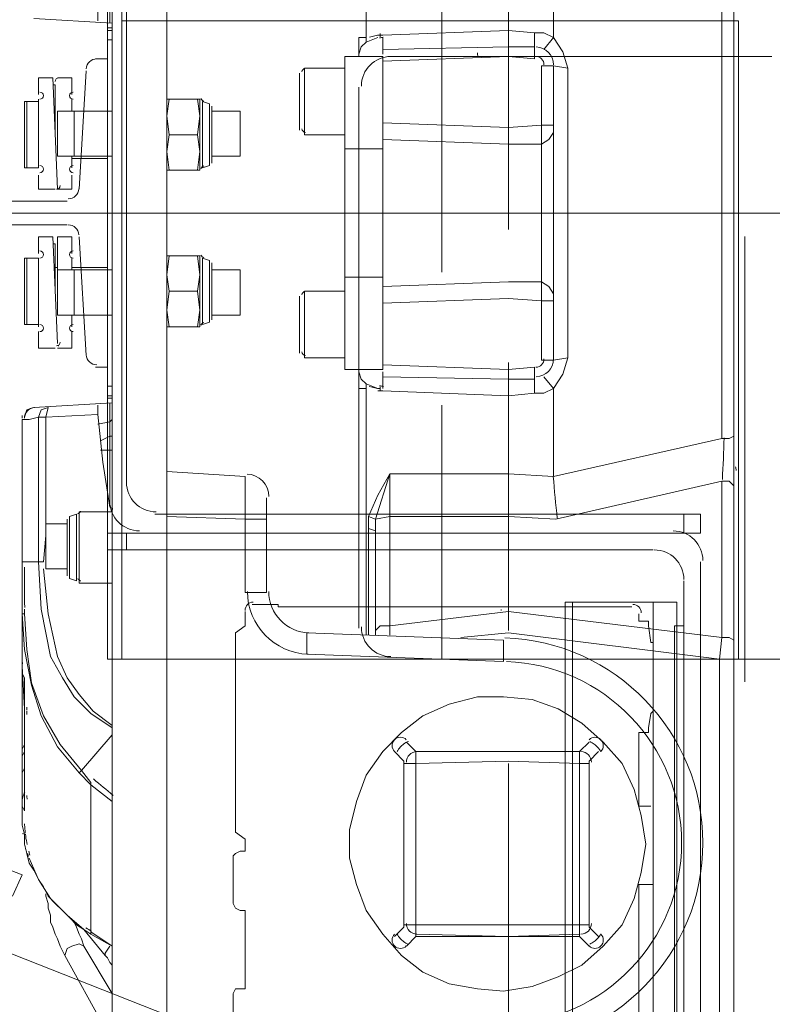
# Model space of a CAD drawing. Header units: millimetres. Extents: x 204754 to 495640, y -178579 to -98814.
# Tile 42 of 179: x 220667 to 220870, y -125566 to -125301. Entities that reach past the tile are written whole.
import ezdxf

# ---------------------------------------------------------------- set-up
doc = ezdxf.new("R2010")
doc.units = ezdxf.units.MM
doc.header["$MEASUREMENT"] = 0
doc.linetypes.add('Przerywana', pattern=[240, 120, -120])
doc.layers.get('0').update_dxf_attribs({"color": 252, "lineweight": 5})
doc.layers.add('Nowe_820-G Rysunki Obrazki_Nr_pióra__161', color=252, linetype='Continuous', lineweight=5)
doc.layers.add('Nowe_Nowe_220(1)-A Ściany zewnętrzne_Nr_pióra__103', color=252, linetype='Continuous', lineweight=5)

# ---------------------------------------------------------------- blocks, each defined once
blk = doc.blocks.new('podkład 20251118')
at = {"layer": 'Nowe_820-G Rysunki Obrazki_Nr_pióra__161', "color": 252, "linetype": 'Continuous', "lineweight": 5}
for p, q in [((220667.6, -125531.58), (219495.33, -125070.48)), ((220859.46, -125078.15), (220859.46, -125662.05)), ((220691.9, -125625.6), (220691.9, -125080.71)), ((220706.61, -125080.71), (220706.61, -125625.6)), ((220856.26, -125163.85), (220856.26, -125413.91)), ((220690.62, -125473.39), (220690.62, -125278.97)), ((220690.62, -125431.18), (220690.62, -125278.97)), ((220694.46, -125473.39), (220694.46, -125278.97)), ((220695.74, -125278.97), (220695.74, -125426.06)), ((220760.33, -125282.8), (220760.33, -125305.83)), ((220810.85, -125305.83), (220810.85, -125282.16)), ((220798.7, -125357.63), (220798.7, -125285.36)), ((220780.8, -125293.04), (220780.8, -125351.23)), ((220691.26, -125301.99), (220691.26, -125296.87)), ((220691.9, -125301.99), (220670.8, -125300.71)), ((220688.06, -125301.35), (220688.06, -125298.79)), ((220694.46, -125301.35), (220860.74, -125301.35)), ((220753.3, -125301.35), (220808.3, -125301.35)), ((220780.8, -125301.35), (220780.8, -125369.14)), ((220860.74, -125473.39), (220860.74, -125301.35)), ((220690.62, -125303.27), (220690.62, -125325.65)), ((220691.9, -125303.27), (220690.62, -125303.27)), ((220690.62, -125303.91), (220691.9, -125303.91)), ((220764.81, -125305.19), (220798.7, -125303.91)), ((220798.7, -125303.91), (220805.74, -125304.55)), ((220690.62, -125306.47), (220691.9, -125306.47)), ((220758.41, -125305.83), (220758.41, -125310.94)), ((220760.33, -125305.83), (220758.41, -125305.83)), ((220760.33, -125305.83), (220760.33, -125307.11)), ((220760.33, -125307.11), (220763.53, -125305.83)), ((220763.53, -125305.19), (220764.81, -125305.19)), ((220764.81, -125305.83), (220764.81, -125310.3)), ((220805.74, -125308.39), (220805.74, -125304.55)), ((220805.74, -125304.55), (220808.3, -125304.55)), ((220808.3, -125304.55), (220810.85, -125305.83)), ((220808.3, -125309.03), (220810.85, -125305.83)), ((220813.41, -125309.66), (220810.85, -125305.83)), ((220758.41, -125310.3), (220759.05, -125308.39)), ((220759.05, -125308.39), (220760.33, -125307.11)), ((220798.7, -125308.39), (220764.81, -125309.03)), ((220798.7, -125308.39), (220805.74, -125308.39)), ((220805.74, -125308.39), (220805.74, -125311.58)), ((220690.62, -125311.58), (220687.42, -125311.58)), ((220690.62, -125394.72), (220690.62, -125311.58)), ((220764.81, -125310.94), (220754.57, -125310.94)), ((220754.57, -125395.36), (220754.57, -125310.94)), ((220798.7, -125310.94), (220764.81, -125312.22)), ((220764.81, -125395.36), (220764.81, -125310.94)), ((220766.73, -125310.94), (220869.69, -125310.94)), ((220798.7, -125310.94), (220805.74, -125311.58)), ((220814.69, -125314.14), (220813.41, -125309.66)), ((220754.57, -125314.14), (220743.7, -125314.14)), ((220743.7, -125332.05), (220743.7, -125314.14)), ((220810.85, -125313.5), (220807.66, -125313.5)), ((220807.66, -125313.5), (220807.66, -125329.49)), ((220810.85, -125313.5), (220810.85, -125392.8)), ((220810.85, -125313.5), (220814.69, -125314.14)), ((220814.69, -125314.14), (220814.69, -125392.16)), ((220672.07, -125316.7), (220672.07, -125321.18)), ((220675.91, -125316.7), (220672.07, -125316.7)), ((220675.91, -125316.7), (220677.19, -125346.76)), ((220681.03, -125316.7), (220677.19, -125316.7)), ((220681.03, -125321.18), (220681.03, -125316.7)), ((220684.87, -125314.78), (220682.95, -125346.76)), ((220742.42, -125330.77), (220742.42, -125315.42)), ((220675.91, -125318.62), (220676.55, -125318.62)), ((220676.55, -125332.05), (220676.55, -125318.62)), ((220758.41, -125319.26), (220758.41, -125465.07)), ((220672.07, -125322.46), (220672.07, -125341)), ((220681.03, -125325.65), (220681.03, -125322.46)), ((220706.61, -125322.46), (220715.56, -125322.46)), ((220707.25, -125322.46), (220706.61, -125326.93)), ((220714.92, -125322.46), (220715.56, -125326.93)), ((220715.56, -125341.64), (220715.56, -125322.46)), ((220668.24, -125341), (220668.24, -125323.1)), ((220668.24, -125323.1), (220668.88, -125323.1)), ((220668.88, -125341), (220668.88, -125323.1)), ((220668.88, -125323.1), (220670.16, -125323.1)), ((220672.07, -125323.1), (220670.16, -125323.1)), ((220716.2, -125323.1), (220716.2, -125341)), ((220718.12, -125323.73), (220716.2, -125323.1)), ((220718.12, -125323.73), (220718.12, -125340.36)), ((220718.76, -125339.72), (220718.76, -125324.37)), ((220677.19, -125325.65), (220677.19, -125337.8)), ((220691.9, -125325.65), (220677.19, -125325.65)), ((220677.19, -125325.65), (220681.67, -125325.65)), ((220681.03, -125325.65), (220690.62, -125325.65)), ((220681.67, -125337.8), (220681.67, -125325.65)), ((220681.67, -125325.65), (220681.67, -125337.8)), ((220706.61, -125326.93), (220707.25, -125332.05)), ((220715.56, -125326.93), (220714.92, -125332.05)), ((220718.76, -125325.65), (220726.43, -125325.65)), ((220726.43, -125337.8), (220726.43, -125325.65)), ((220726.43, -125325.65), (220726.43, -125326.93)), ((220726.43, -125337.16), (220726.43, -125326.93)), ((220726.43, -125326.93), (220726.43, -125337.16)), ((220764.81, -125328.85), (220798.7, -125330.13)), ((220807.66, -125329.49), (220798.7, -125330.13)), ((220810.85, -125329.49), (220807.66, -125329.49)), ((220807.66, -125329.49), (220807.66, -125334.61)), ((220707.25, -125332.05), (220706.61, -125336.53)), ((220707.25, -125332.05), (220714.92, -125332.05)), ((220714.92, -125332.05), (220715.56, -125336.53)), ((220754.57, -125332.05), (220743.7, -125332.05)), ((220810.85, -125331.41), (220809.57, -125333.33)), ((220764.81, -125335.89), (220754.57, -125335.89)), ((220764.81, -125333.33), (220798.7, -125334.61)), ((220807.66, -125334.61), (220798.7, -125334.61)), ((220809.57, -125333.33), (220807.66, -125334.61)), ((220807.66, -125334.61), (220807.66, -125371.7)), ((220691.9, -125337.8), (220677.19, -125337.8)), ((220677.19, -125337.8), (220681.67, -125337.8)), ((220681.03, -125341), (220681.03, -125337.8)), ((220681.03, -125338.44), (220690.62, -125338.44)), ((220690.62, -125337.8), (220690.62, -125368.5)), ((220706.61, -125336.53), (220707.25, -125341.64)), ((220715.56, -125336.53), (220714.92, -125341.64)), ((220718.76, -125337.8), (220726.43, -125337.8)), ((220726.43, -125337.8), (220726.43, -125337.16)), ((220668.88, -125341), (220668.24, -125341)), ((220670.16, -125341), (220668.88, -125341)), ((220672.07, -125341), (220670.16, -125341)), ((220718.12, -125340.36), (220716.2, -125341)), ((220672.07, -125342.92), (220672.07, -125346.76)), ((220681.03, -125346.76), (220681.03, -125342.92)), ((220706.61, -125341.64), (220715.56, -125341.64)), ((220672.07, -125346.76), (220676.55, -125346.76)), ((220677.19, -125346.76), (220681.03, -125346.76)), ((220679.75, -125349.96), (220654.81, -125349.96)), ((220637.54, -125353.15), (220709.81, -125353.15)), ((220649.69, -125353.15), (220697.66, -125353.15)), ((220690.62, -125353.15), (220694.46, -125353.15)), ((220690.62, -125353.15), (220757.77, -125353.15)), ((220733.47, -125353.15), (220805.1, -125353.15)), ((220745.62, -125353.15), (220817.89, -125353.15)), ((220789.75, -125353.15), (220846.67, -125353.15)), ((220793.59, -125353.15), (220860.74, -125353.15)), ((220841.55, -125353.15), (220889.52, -125353.15)), ((220853.7, -125353.15), (220925.97, -125353.15)), ((220654.81, -125356.35), (220679.75, -125356.35)), ((220672.07, -125359.55), (220672.07, -125364.03)), ((220675.91, -125359.55), (220672.07, -125359.55)), ((220677.19, -125388.33), (220675.91, -125359.55)), ((220677.19, -125368.5), (220677.19, -125359.55)), ((220677.19, -125359.55), (220681.03, -125359.55)), ((220681.03, -125359.55), (220681.03, -125364.03)), ((220682.95, -125359.55), (220684.87, -125391.53)), ((220676.55, -125361.47), (220675.91, -125361.47)), ((220676.55, -125361.47), (220676.55, -125365.3)), ((220706.61, -125364.66), (220715.56, -125364.66)), ((220707.25, -125364.66), (220706.61, -125369.78)), ((220714.92, -125364.66), (220715.56, -125369.78)), ((220715.56, -125383.85), (220715.56, -125364.66)), ((220668.24, -125383.21), (220668.24, -125365.3)), ((220668.24, -125365.3), (220668.88, -125365.3)), ((220668.88, -125383.21), (220668.88, -125365.3)), ((220668.88, -125365.3), (220670.16, -125365.3)), ((220672.07, -125365.3), (220670.16, -125365.3)), ((220672.07, -125365.3), (220672.07, -125383.85)), ((220676.55, -125374.26), (220676.55, -125365.3)), ((220681.03, -125365.3), (220681.03, -125368.5)), ((220716.2, -125365.3), (220716.2, -125383.21)), ((220718.12, -125365.94), (220716.2, -125365.3)), ((220718.12, -125365.94), (220718.12, -125382.57)), ((220718.76, -125381.93), (220718.76, -125366.58)), ((220676.55, -125367.86), (220677.19, -125367.86)), ((220677.19, -125368.5), (220677.19, -125380.65)), ((220691.9, -125368.5), (220677.19, -125368.5)), ((220677.19, -125368.5), (220681.67, -125368.5)), ((220681.03, -125367.86), (220690.62, -125367.86)), ((220681.67, -125380.65), (220681.67, -125368.5)), ((220681.67, -125368.5), (220681.67, -125380.65)), ((220706.61, -125369.78), (220707.25, -125374.26)), ((220715.56, -125369.78), (220714.92, -125374.26)), ((220718.76, -125368.5), (220726.43, -125368.5)), ((220726.43, -125380.65), (220726.43, -125368.5)), ((220726.43, -125368.5), (220726.43, -125369.14)), ((220726.43, -125379.37), (220726.43, -125369.14)), ((220726.43, -125369.14), (220726.43, -125379.37)), ((220764.81, -125370.42), (220754.57, -125370.42)), ((220798.7, -125371.7), (220764.81, -125372.98)), ((220798.7, -125371.7), (220807.66, -125371.7)), ((220807.66, -125371.7), (220807.66, -125376.82)), ((220809.57, -125372.98), (220807.66, -125371.7)), ((220810.85, -125374.9), (220809.57, -125372.98)), ((220707.25, -125374.26), (220706.61, -125379.37)), ((220707.25, -125374.26), (220714.92, -125374.26)), ((220714.92, -125374.26), (220715.56, -125379.37)), ((220742.42, -125390.89), (220742.42, -125375.54)), ((220743.7, -125392.16), (220743.7, -125374.26)), ((220754.57, -125374.26), (220743.7, -125374.26)), ((220798.7, -125376.18), (220764.81, -125377.46)), ((220798.7, -125376.18), (220807.66, -125376.82)), ((220810.85, -125376.82), (220807.66, -125376.82)), ((220807.66, -125376.82), (220807.66, -125392.8)), ((220691.9, -125380.65), (220677.19, -125380.65)), ((220677.19, -125380.65), (220681.67, -125380.65)), ((220681.03, -125380.65), (220681.03, -125383.85)), ((220681.03, -125380.65), (220690.62, -125380.65)), ((220690.62, -125380.65), (220690.62, -125403.04)), ((220706.61, -125379.37), (220707.25, -125383.85)), ((220715.56, -125379.37), (220714.92, -125383.85)), ((220718.76, -125380.65), (220726.43, -125380.65)), ((220726.43, -125380.65), (220726.43, -125379.37)), ((220668.88, -125383.21), (220668.24, -125383.21)), ((220670.16, -125383.21), (220668.88, -125383.21)), ((220672.07, -125383.21), (220670.16, -125383.21)), ((220718.12, -125382.57), (220716.2, -125383.21)), ((220672.07, -125385.13), (220672.07, -125389.61)), ((220681.03, -125385.13), (220681.03, -125389.61)), ((220706.61, -125383.85), (220715.56, -125383.85)), ((220672.07, -125389.61), (220676.55, -125389.61)), ((220681.03, -125389.61), (220677.19, -125389.61)), ((220754.57, -125392.16), (220743.7, -125392.16)), ((220764.81, -125394.08), (220798.7, -125395.36)), ((220798.7, -125465.71), (220798.7, -125393.44)), ((220810.85, -125392.8), (220807.66, -125392.8)), ((220810.85, -125392.8), (220814.69, -125392.16)), ((220813.41, -125396.64), (220814.69, -125392.16)), ((220687.42, -125394.72), (220690.62, -125394.72)), ((220764.81, -125395.36), (220754.57, -125395.36)), ((220759.05, -125397.92), (220758.41, -125396)), ((220764.81, -125396), (220764.81, -125400.48)), ((220805.74, -125394.72), (220798.7, -125395.36)), ((220798.7, -125395.36), (220798.7, -125397.92)), ((220805.74, -125397.92), (220805.74, -125394.72)), ((220810.85, -125400.48), (220813.41, -125396.64)), ((220760.33, -125399.2), (220759.05, -125397.92)), ((220763.53, -125400.48), (220760.33, -125399.2)), ((220760.33, -125399.2), (220760.33, -125400.48)), ((220798.7, -125397.92), (220764.81, -125397.28)), ((220764.81, -125397.28), (220798.7, -125397.92)), ((220805.74, -125397.92), (220798.7, -125397.92)), ((220798.7, -125397.92), (220798.7, -125402.4)), ((220805.74, -125397.92), (220805.74, -125401.76)), ((220808.3, -125397.28), (220810.85, -125400.48)), ((220691.9, -125399.84), (220690.62, -125399.84)), ((220760.33, -125400.48), (220758.41, -125400.48)), ((220760.33, -125400.48), (220760.33, -125466.99)), ((220764.81, -125401.12), (220763.53, -125401.12)), ((220798.7, -125402.4), (220764.81, -125401.12)), ((220805.74, -125401.76), (220798.7, -125402.4)), ((220808.3, -125401.76), (220805.74, -125401.76)), ((220810.85, -125400.48), (220808.3, -125401.76)), ((220810.85, -125400.48), (220810.85, -125424.14)), ((220670.8, -125405.6), (220691.9, -125404.32)), ((220691.9, -125402.4), (220690.62, -125402.4)), ((220691.9, -125403.04), (220690.62, -125403.04)), ((220691.26, -125409.43), (220691.26, -125404.32)), ((220668.24, -125408.15), (220668.88, -125406.23)), ((220668.88, -125406.23), (220670.8, -125405.6)), ((220672.07, -125408.15), (220672.71, -125406.23)), ((220672.71, -125406.23), (220674.63, -125405.6)), ((220674.63, -125405.6), (220673.99, -125408.15)), ((220673.99, -125408.15), (220688.06, -125407.51)), ((220688.06, -125404.96), (220688.06, -125407.51)), ((220688.06, -125407.51), (220689.34, -125420.3)), ((220780.8, -125404.96), (220780.8, -125473.39)), ((220667.6, -125408.79), (220667.6, -125516.87)), ((220667.6, -125447.16), (220667.6, -125408.79)), ((220667.6, -125408.79), (220669.52, -125408.79)), ((220669.52, -125408.79), (220672.07, -125408.15)), ((220672.07, -125408.15), (220672.07, -125447.16)), ((220672.07, -125408.15), (220673.99, -125408.15)), ((220673.99, -125408.15), (220672.07, -125408.15)), ((220673.99, -125408.15), (220673.99, -125438.21)), ((220691.26, -125409.43), (220688.06, -125410.07)), ((220691.26, -125409.43), (220691.9, -125408.79)), ((220691.26, -125413.27), (220691.26, -125409.43)), ((220691.26, -125413.27), (220688.7, -125414.55)), ((220691.26, -125417.11), (220691.26, -125413.27)), ((220691.26, -125413.27), (220691.9, -125413.27)), ((220810.85, -125424.14), (220856.26, -125413.91)), ((220858.18, -125413.91), (220856.26, -125413.91)), ((220859.46, -125413.27), (220858.18, -125413.91)), ((220691.26, -125417.11), (220688.7, -125417.11)), ((220691.26, -125417.11), (220691.26, -125431.82)), ((220691.26, -125417.11), (220691.9, -125417.11)), ((220689.34, -125420.3), (220691.26, -125432.46)), ((220727.71, -125424.14), (220706.61, -125422.86)), ((220762.89, -125435.65), (220766.73, -125423.5)), ((220763.53, -125429.26), (220766.73, -125423.5)), ((220766.73, -125423.5), (220766.73, -125435.01)), ((220766.73, -125423.5), (220798.7, -125423.5)), ((220798.7, -125435.01), (220798.7, -125423.5)), ((220810.85, -125424.14), (220798.7, -125423.5)), ((220727.71, -125424.14), (220727.71, -125435.65)), ((220811.49, -125435.65), (220856.26, -125425.42)), ((220856.26, -125425.42), (220856.26, -125467.63)), ((220858.18, -125425.42), (220856.26, -125425.42)), ((220859.46, -125426.7), (220858.18, -125425.42)), ((220733.47, -125455.48), (220733.47, -125429.9)), ((220760.97, -125435.01), (220763.53, -125429.26)), ((220682.95, -125433.73), (220682.95, -125452.92)), ((220682.95, -125433.73), (220691.9, -125433.73)), ((220691.26, -125433.73), (220691.9, -125433.73)), ((220679.75, -125451), (220679.75, -125435.65)), ((220680.39, -125435.01), (220682.31, -125434.37)), ((220680.39, -125451.64), (220680.39, -125435.01)), ((220682.31, -125434.37), (220682.31, -125452.28)), ((220850.5, -125434.37), (220703.41, -125434.37)), ((220727.71, -125435.65), (220706.61, -125435.01)), ((220727.71, -125455.48), (220727.71, -125435.65)), ((220727.71, -125435.65), (220733.47, -125435.65)), ((220760.97, -125438.21), (220760.97, -125435.01)), ((220762.89, -125435.65), (220760.97, -125435.01)), ((220766.73, -125435.01), (220762.89, -125435.65)), ((220762.89, -125438.85), (220762.89, -125435.65)), ((220766.73, -125464.43), (220766.73, -125435.01)), ((220798.7, -125435.01), (220766.73, -125435.01)), ((220811.49, -125435.65), (220798.7, -125435.01)), ((220846.03, -125439.49), (220846.03, -125434.37)), ((220850.5, -125439.49), (220850.5, -125434.37)), ((220673.99, -125436.93), (220673.99, -125449.08)), ((220673.99, -125436.93), (220673.99, -125438.21)), ((220679.75, -125436.93), (220673.99, -125436.93)), ((220673.99, -125448.44), (220673.99, -125438.21)), ((220673.99, -125438.21), (220673.99, -125448.44)), ((220760.97, -125466.99), (220760.97, -125438.21)), ((220762.89, -125438.85), (220760.97, -125438.21)), ((220762.89, -125438.85), (220762.89, -125466.99)), ((220673.99, -125440.13), (220673.35, -125447.16)), ((220842.83, -125439.49), (220690.62, -125439.49)), ((220690.62, -125439.49), (220690.62, -125443.97)), ((220695.74, -125439.49), (220695.74, -125443.97)), ((220698.93, -125439.49), (220850.5, -125439.49)), ((220690.62, -125443.97), (220837.71, -125443.97)), ((220673.35, -125447.16), (220667.6, -125447.16)), ((220667.6, -125449.08), (220667.6, -125447.16)), ((220672.07, -125447.16), (220672.71, -125459.96)), ((220850.5, -125447.16), (220850.5, -125893.56)), ((220673.35, -125449.08), (220674.63, -125461.23)), ((220673.99, -125447.62), (220673.99, -125448.38)), ((220673.99, -125449.08), (220673.99, -125448.44)), ((220679.75, -125449.08), (220673.99, -125449.08)), ((220680.39, -125451.64), (220682.31, -125452.28)), ((220846.03, -125893.56), (220846.03, -125452.28)), ((220682.95, -125452.92), (220691.9, -125452.92)), ((220727.71, -125455.48), (220733.47, -125455.48)), ((220668.24, -125461.23), (220668.24, -125459.96)), ((220672.71, -125459.96), (220673.99, -125466.35)), ((220727.71, -125464.43), (220727.71, -125460.6)), ((220729.63, -125458.68), (220736.67, -125458.68)), ((220736.67, -125459.32), (220736.67, -125458.68)), ((220736.67, -125459.32), (220831.96, -125459.32)), ((220766.73, -125464.43), (220798.7, -125460.6)), ((220798.7, -125460.6), (220856.26, -125467.63)), ((220814.05, -125458.04), (220814.05, -125858.39)), ((220844.11, -125458.04), (220814.05, -125458.04)), ((220815.97, -125858.39), (220815.97, -125458.04)), ((220837.71, -125858.39), (220837.71, -125458.04)), ((220844.11, -125858.39), (220844.11, -125458.04)), ((220667.6, -125461.23), (220668.24, -125461.23)), ((220668.24, -125470.83), (220667.6, -125461.23)), ((220668.88, -125470.83), (220668.24, -125461.23)), ((220674.63, -125461.23), (220677.19, -125472.75)), ((220833.88, -125461.23), (220833.88, -125463.15)), ((220835.8, -125463.15), (220833.88, -125463.15)), ((220836.43, -125463.15), (220835.8, -125463.15)), ((220836.43, -125464.43), (220836.43, -125463.15)), ((220727.71, -125464.43), (220725.16, -125466.35)), ((220762.89, -125465.71), (220764.17, -125464.43)), ((220762.89, -125466.99), (220762.89, -125465.71)), ((220764.17, -125464.43), (220766.73, -125464.43)), ((220766.73, -125466.99), (220766.73, -125464.43)), ((220837.07, -125468.91), (220836.43, -125464.43)), ((220846.03, -125464.43), (220843.47, -125464.43)), ((220843.47, -125464.43), (220843.47, -125764.37)), ((220673.99, -125466.35), (220675.27, -125472.75)), ((220725.16, -125520.07), (220725.16, -125466.35)), ((220797.42, -125468.27), (220744.34, -125466.35)), ((220744.34, -125472.11), (220744.34, -125466.35)), ((220785.91, -125467.63), (220798.7, -125466.35)), ((220797.42, -125474.03), (220797.42, -125468.27)), ((220798.7, -125466.35), (220855.62, -125473.39)), ((220856.26, -125467.63), (220855.62, -125473.39)), ((220858.18, -125467.63), (220856.26, -125467.63)), ((220859.46, -125468.27), (220858.18, -125467.63)), ((220670.16, -125480.42), (220668.24, -125470.83)), ((220670.16, -125479.78), (220668.88, -125470.83)), ((220837.07, -125468.91), (220837.71, -125468.91)), ((220837.71, -125468.91), (220837.71, -125487.46)), ((220667.6, -125471.47), (220667.6, -125474.03)), ((220667.6, -125472.11), (220667.6, -125475.3)), ((220675.27, -125472.75), (220678.47, -125478.5)), ((220677.19, -125472.75), (220679.75, -125478.5)), ((220860.74, -125473.39), (220690.62, -125473.39)), ((220797.42, -125474.03), (220744.34, -125472.11)), ((220933.64, -125473.39), (220766.73, -125473.39)), ((220855.62, -125473.39), (220855.62, -125638.39)), ((220859.46, -125473.39), (220855.62, -125473.39)), ((220667.6, -125475.3), (220667.6, -125477.22)), ((220668.24, -125486.82), (220667.6, -125475.3)), ((220667.6, -125477.22), (220668.24, -125478.5)), ((220667.6, -125477.86), (220667.6, -125478.5)), ((220668.24, -125478.5), (220668.24, -125487.46)), ((220678.47, -125478.5), (220681.67, -125483.62)), ((220679.75, -125478.5), (220682.95, -125482.98)), ((220673.35, -125488.73), (220670.16, -125479.78)), ((220672.71, -125488.73), (220670.16, -125480.42)), ((220681.67, -125483.62), (220686.14, -125488.1)), ((220682.95, -125482.98), (220686.78, -125487.46)), ((220790.39, -125483.62), (220782.71, -125485.54)), ((220797.42, -125483.62), (220790.39, -125483.62)), ((220805.1, -125484.26), (220797.42, -125483.62)), ((220812.13, -125486.82), (220805.1, -125484.26)), ((220782.71, -125485.54), (220775.68, -125488.73)), ((220818.53, -125490.65), (220812.13, -125486.82)), ((220668.24, -125487.46), (220668.24, -125511.76)), ((220668.24, -125487.46), (220668.24, -125488.73)), ((220668.24, -125511.76), (220668.24, -125488.73)), ((220677.19, -125497.05), (220672.71, -125488.73)), ((220677.83, -125496.41), (220673.35, -125488.73)), ((220686.14, -125488.1), (220691.9, -125491.93)), ((220686.78, -125487.46), (220691.9, -125491.29)), ((220775.68, -125488.73), (220769.92, -125493.21)), ((220836.43, -125491.93), (220837.07, -125488.1)), ((220837.71, -125487.46), (220837.07, -125488.1)), ((220730.91, -125578.91), (220505.16, -125490.01)), ((220824.28, -125495.77), (220818.53, -125490.65)), ((220836.43, -125493.21), (220836.43, -125491.93)), ((220691.9, -125493.85), (220683.59, -125503.44)), ((220769.92, -125493.21), (220764.81, -125498.33)), ((220833.88, -125493.21), (220833.88, -125513.04)), ((220835.8, -125493.21), (220833.88, -125493.21)), ((220835.8, -125493.21), (220836.43, -125493.21)), ((220668.24, -125496.41), (220667.6, -125497.69)), ((220668.24, -125496.41), (220667.6, -125497.69)), ((220682.95, -125504.08), (220677.19, -125497.05)), ((220683.59, -125503.44), (220677.83, -125496.41)), ((220771.2, -125495.77), (220773.76, -125498.33)), ((220817.89, -125498.33), (220820.45, -125495.77)), ((220829.4, -125501.53), (220824.28, -125495.77)), ((220667.6, -125499.61), (220668.24, -125498.33)), ((220764.81, -125498.33), (220760.33, -125504.72)), ((220770.56, -125500.89), (220768, -125498.33)), ((220773.76, -125498.33), (220798.7, -125498.33)), ((220773.76, -125498.33), (220817.89, -125498.33)), ((220773.76, -125498.33), (220773.76, -125501.53)), ((220798.7, -125498.33), (220817.89, -125498.33)), ((220817.89, -125498.33), (220817.89, -125501.53)), ((220823, -125498.33), (220820.45, -125500.89)), ((220668.24, -125502.8), (220667.6, -125504.08)), ((220770.56, -125501.53), (220770.56, -125500.89)), ((220770.56, -125545.01), (220770.56, -125501.53)), ((220770.56, -125501.53), (220773.76, -125501.53)), ((220773.76, -125501.53), (220798.7, -125500.89)), ((220773.76, -125545.01), (220773.76, -125501.53)), ((220798.7, -125500.89), (220817.89, -125501.53)), ((220798.7, -125573.79), (220798.7, -125501.53)), ((220817.89, -125501.53), (220817.89, -125545.01)), ((220820.45, -125501.53), (220817.89, -125501.53)), ((220820.45, -125500.89), (220820.45, -125545.65)), ((220832.6, -125508.56), (220829.4, -125501.53)), ((220682.95, -125504.08), (220683.59, -125503.44)), ((220686.14, -125507.28), (220682.95, -125504.08)), ((220686.14, -125506.64), (220683.59, -125503.44)), ((220760.33, -125504.72), (220757.77, -125511.76)), ((220686.14, -125507.28), (220686.14, -125506.64)), ((220686.14, -125546.93), (220686.14, -125507.28)), ((220691.9, -125511.76), (220686.14, -125507.28)), ((220834.52, -125515.6), (220832.6, -125508.56)), ((220667.6, -125512.4), (220667.6, -125513.04)), ((220667.6, -125513.04), (220668.24, -125514.32)), ((220668.24, -125514.32), (220668.24, -125511.76)), ((220757.77, -125511.76), (220755.85, -125519.43)), ((220833.88, -125513.04), (220837.07, -125513.04)), ((220837.71, -125513.68), (220837.71, -125534.14)), ((220835.8, -125523.27), (220834.52, -125515.6)), ((220667.6, -125516.87), (220667.6, -125518.15)), ((220667.6, -125518.15), (220668.24, -125520.71)), ((220667.62, -125517.78), (220667.62, -125517.8)), ((220667.83, -125520.38), (220667.86, -125520.63)), ((220668.24, -125520.71), (220668.24, -125523.27)), ((220725.16, -125520.07), (220727.71, -125521.99)), ((220755.85, -125519.43), (220755.85, -125527.11)), ((220668.24, -125523.27), (220668.88, -125525.83)), ((220727.71, -125525.19), (220727.71, -125521.99)), ((220834.52, -125530.94), (220835.8, -125523.27)), ((220668.88, -125525.83), (220669.52, -125528.39)), ((220724.52, -125526.47), (220725.16, -125525.83)), ((220724.52, -125529.03), (220724.52, -125526.47)), ((220725.16, -125525.83), (220726.43, -125525.19)), ((220726.43, -125525.19), (220727.71, -125525.19)), ((220669.52, -125527.11), (220672.07, -125532.86)), ((220669.52, -125528.39), (220670.8, -125530.3)), ((220724.52, -125529.03), (220724.52, -125537.34)), ((220755.85, -125527.11), (220757.77, -125534.14)), ((220665.04, -125537.34), (220667.6, -125531.58)), ((220670.8, -125530.3), (220672.07, -125532.86)), ((220832.6, -125537.98), (220834.52, -125530.94)), ((220672.07, -125532.86), (220673.35, -125534.78)), ((220672.07, -125532.86), (220675.27, -125537.98)), ((220673.35, -125534.78), (220674.63, -125537.34)), ((220757.77, -125534.14), (220760.33, -125541.18)), ((220833.88, -125608.33), (220833.88, -125534.14)), ((220833.88, -125534.14), (220837.71, -125534.14)), ((220673.99, -125536.7), (220673.99, -125537.34)), ((220673.99, -125537.34), (220674.63, -125539.26)), ((220674.63, -125537.34), (220676.55, -125539.26)), ((220724.52, -125539.26), (220724.52, -125537.34)), ((220674.63, -125539.26), (220674.63, -125540.54)), ((220675.27, -125537.98), (220679.75, -125542.46)), ((220676.55, -125539.26), (220678.47, -125541.18)), ((220725.16, -125540.54), (220724.52, -125539.26)), ((220829.4, -125545.01), (220832.6, -125537.98)), ((220674.63, -125540.54), (220675.27, -125542.46)), ((220675.27, -125542.46), (220675.27, -125544.37)), ((220678.47, -125541.18), (220680.39, -125543.1)), ((220679.75, -125542.46), (220684.23, -125546.29)), ((220726.43, -125541.18), (220725.16, -125540.54)), ((220727.71, -125541.18), (220726.43, -125541.18)), ((220727.71, -125562.28), (220727.71, -125541.18)), ((220760.33, -125541.18), (220764.81, -125547.57)), ((220675.27, -125544.37), (220675.91, -125545.65)), ((220680.39, -125543.1), (220682.31, -125545.01)), ((220682.31, -125545.65), (220681.67, -125544.37)), ((220682.31, -125545.01), (220684.23, -125546.29)), ((220770.56, -125545.65), (220770.56, -125545.01)), ((220770.56, -125545.01), (220773.76, -125545.01)), ((220798.7, -125545.01), (220773.76, -125545.01)), ((220773.76, -125547.57), (220773.76, -125545.01)), ((220817.89, -125545.01), (220798.7, -125545.01)), ((220820.45, -125545.01), (220817.89, -125545.01)), ((220817.89, -125547.57), (220817.89, -125545.01)), ((220824.28, -125550.77), (220829.4, -125545.01)), ((220675.91, -125545.65), (220676.55, -125547.57)), ((220676.55, -125547.57), (220677.19, -125548.85)), ((220682.95, -125547.57), (220682.31, -125545.65)), ((220683.59, -125548.85), (220682.95, -125547.57)), ((220684.23, -125546.29), (220689.98, -125553.33)), ((220684.23, -125546.29), (220686.14, -125547.57)), ((220691.9, -125550.77), (220686.14, -125546.93)), ((220686.14, -125547.57), (220686.14, -125546.93)), ((220686.14, -125546.93), (220686.14, -125547.57)), ((220686.14, -125547.57), (220691.9, -125550.77)), ((220764.81, -125547.57), (220769.92, -125553.33)), ((220768, -125548.21), (220770.56, -125545.65)), ((220773.76, -125548.21), (220771.2, -125550.77)), ((220798.7, -125548.21), (220773.76, -125547.57)), ((220773.76, -125548.21), (220773.76, -125547.57)), ((220817.89, -125548.21), (220773.76, -125548.21)), ((220817.89, -125547.57), (220798.7, -125548.21)), ((220817.89, -125548.21), (220817.89, -125547.57)), ((220820.45, -125550.77), (220817.89, -125548.21)), ((220820.45, -125545.65), (220823, -125548.21)), ((220677.19, -125548.85), (220677.83, -125550.77)), ((220677.83, -125550.77), (220678.47, -125552.05)), ((220679.75, -125551.41), (220681.03, -125550.77)), ((220681.03, -125550.77), (220682.95, -125550.13)), ((220682.95, -125550.13), (220684.23, -125550.77)), ((220684.23, -125550.77), (220683.59, -125548.85)), ((220691.9, -125563.56), (220684.23, -125550.77)), ((220691.26, -125550.77), (220689.98, -125552.69)), ((220818.53, -125555.89), (220824.28, -125550.77)), ((220678.47, -125552.05), (220679.11, -125553.33)), ((220679.11, -125553.33), (220679.75, -125551.41)), ((220679.11, -125553.33), (220691.9, -125576.35)), ((220689.98, -125552.69), (220689.98, -125553.33)), ((220689.98, -125553.33), (220690.62, -125553.97)), ((220769.92, -125553.33), (220775.68, -125557.8)), ((220690.62, -125553.97), (220691.26, -125555.25)), ((220691.26, -125555.25), (220691.9, -125555.89)), ((220812.13, -125559.08), (220818.53, -125555.89)), ((220775.68, -125557.8), (220782.71, -125561)), ((220782.71, -125561), (220790.39, -125562.28)), ((220805.1, -125561.64), (220812.13, -125559.08)), ((220724.52, -125563.56), (220725.16, -125562.28)), ((220724.52, -125566.12), (220724.52, -125563.56)), ((220725.16, -125562.28), (220726.43, -125562.28)), ((220726.43, -125562.28), (220727.71, -125562.28)), ((220790.39, -125562.28), (220797.42, -125562.92)), ((220797.42, -125562.92), (220805.1, -125561.64)), ((220724.52, -125566.12), (220724.52, -125573.79))]:
    blk.add_line(p, q, dxfattribs=at)
for centre, radius, start, end in [((220764.53, -125315.3), 10.11, 91.7244, 109.1351), ((220754.4, -125234.08), 72.48, 277.6064, 278.3935), ((220714.27, -125305.83), 49.9, 0.1751, 1.1971), ((220806.06, -125313.18), 4.8, 359.9903, 88.4612), ((220687.74, -125314.46), 2.88, 90.0045, 176.378), ((220767.05, -125318.94), 7.99, 90, 180), ((220795.23, -125309.99), 4.84, 179.9368, 191.4217), ((220806.06, -125313.18), 2.24, 359.9935, 88.4861), ((220744.02, -125315.1), 0.96, 90.0469, 179.9531), ((220677.5, -125317.66), 0.954, 136.0241, 182.4837), ((220677.51, -125317.67), 0.967, 90.0402, 135.824), ((220672.39, -125321.5), 0.96, 0.0469, 89.9531), ((220672.39, -125321.5), 0.96, 270.0469, 359.9531), ((220681.35, -125321.5), 0.96, 90.0469, 179.9531), ((220681.35, -125321.5), 0.96, 180.0469, 269.9531), ((220717.16, -125321.5), 1.59, 209.8791, 250.0091), ((220744.02, -125330.45), 0.96, 180.0464, 269.9536), ((220672.39, -125341.32), 0.96, 0.0469, 89.9531), ((220681.35, -125341.32), 0.96, 90.0469, 179.9531), ((220717.16, -125341.96), 1.59, 109.9909, 150.1209), ((220672.39, -125341.32), 0.96, 270.0469, 359.9531), ((220681.35, -125341.32), 0.96, 180.0469, 269.9531), ((220676.87, -125345.79), 0.967, 270.0402, 315.824), ((220676.86, -125345.8), 0.97, 316.4263, 2.0816), ((220680.07, -125346.44), 2.88, 270.0045, 356.378), ((220680.07, -125359.23), 2.88, 3.622, 89.9955), ((220672.39, -125364.35), 0.96, 0.0464, 89.9536), ((220672.39, -125364.34), 0.96, 270.0469, 359.9531), ((220681.35, -125364.35), 0.96, 90.0464, 179.9536), ((220681.35, -125364.34), 0.96, 180.0469, 269.9531), ((220717.16, -125363.71), 1.59, 209.8791, 250.0091), ((220744.02, -125375.22), 0.96, 90.0469, 179.9531), ((220672.39, -125384.17), 0.96, 0.0469, 89.9531), ((220681.35, -125384.17), 0.96, 90.0469, 179.9531), ((220717.16, -125384.16), 1.59, 109.9909, 150.1209), ((220672.39, -125384.17), 0.96, 270.0464, 359.9536), ((220681.35, -125384.17), 0.96, 180.0464, 269.9536), ((220676.87, -125388), 0.967, 270.0402, 315.824), ((220677.5, -125388.03), 0.941, 243.8959, 270.4329), ((220676.86, -125388.01), 0.97, 316.4263, 2.0816), ((220687.74, -125391.2), 2.88, 183.622, 269.9955), ((220744.02, -125390.57), 0.96, 180.0464, 269.9536), ((220806.06, -125392.48), 2.24, 271.5139, 0.0065), ((220806.06, -125392.49), 4.8, 271.5388, 0.0097), ((220764.47, -125390.68), 9.79, 250.5757, 268.5648), ((220771.97, -125344.2), 56.11, 261.8276, 262.3413), ((220714.27, -125399.84), 49.9, 358.8029, 359.8249), ((220757.02, -125455.43), 56.11, 81.8276, 82.3413), ((220671.11, -125408.47), 2.88, 92.9675, 179.9757), ((220671.11, -125408.46), 3.51, 168.601, 180.1497), ((219977.03, -125381.01), 880.46, 357.13613, 357.86826), ((220728.04, -125429.58), 6.07, 359.9831, 88.0211), ((220857.14, -125422.55), 2.95, 0.201, 18.6175), ((220703.73, -125425.74), 7.99, 180, 270), ((221053.31, -125406.86), 243.11, 184.0786, 186.7536), ((220699.25, -125430.86), 7.99, 180, 270), ((220682, -125432.78), 1.59, 289.6743, 330.0794), ((220715.62, -125427.36), 24.35, 192.0865, 192.7284), ((220668.11, -125438.09), 24.35, 12.0865, 12.7284), ((220704.11, -125430.09), 12.47, 191.4939, 192.6077), ((220679.76, -125435.54), 12.47, 11.4939, 12.6077), ((220843.15, -125446.85), 7.99, 360, 90), ((220838.03, -125451.96), 7.99, 360, 90), ((220745.48, -125447.45), 71.49, 179.2864, 180.1407), ((222158.97, -125446.04), 1490.73, 180.09824, 180.51754), ((220682, -125453.23), 1.59, 29.9206, 70.3257), ((220745.3, -125455.16), 16.95, 180.004, 267.9968), ((220745.31, -125455.16), 11.2, 180.013, 267.9875), ((220729.95, -125460.27), 2.24, 92.0553, 180.028), ((220793.01, -125460.29), 3.77, 359.3139, 3.1239), ((220832.28, -125460.91), 2.24, 0, 90), ((220767.05, -125464.75), 7.99, 180, 270), ((220795.82, -125522.95), 55.32, 359.999, 88.0007), ((220739.96, -125471.2), 72.37, 179.9581, 182.782), ((220669.9, -125473.7), 2.3, 180.2491, 192.9606), ((220796.47, -125522.95), 48.92, 359.9989, 88.006), ((220617.47, -125488.09), 51.4, 1.4668, 1.9631), ((220720.24, -125485.46), 51.4, 181.4668, 181.9631), ((220643.62, -125488.24), 25.26, 359.6564, 1.6997), ((220769.6, -125496.73), 2.24, 135, 225), ((220769.6, -125496.73), 2.24, 45, 135), ((220822.05, -125496.73), 2.24, 45, 135), ((220822.05, -125496.73), 2.24, 315, 45), ((220774.28, -125501.35), 6.32, 138.7548, 151.4403), ((220774.21, -125501.38), 6.29, 126.712, 138.0986), ((220774, -125501.09), 5.94, 112.4254, 126.6522), ((220818.32, -125501.02), 5.86, 53.1976, 66.7657), ((220818.22, -125501.16), 6.04, 41.3128, 53.1854), ((220818.24, -125501.18), 6.04, 27.3956, 41.4726), ((220774.08, -125501.21), 2.88, 90.967, 179.996), ((220818.21, -125501.21), 2.88, 0.004, 89.033), ((219812.72, -126550.35), 1362.11, 49.78833, 50.07775), ((220672.78, -125512), 5.17, 156.2197, 172.4636), ((220672.64, -125511.88), 5, 148.4882, 156.8887), ((220672.93, -125510.17), 4.06, 179.9714, 194.4271), ((220672.81, -125512.08), 4.57, 171.69, 180.0074), ((220715.48, -125516.35), 47.88, 180.2436, 181.7111), ((220673.46, -125517.75), 5.19, 180.5328, 183.7094), ((220699.07, -125516.61), 30.83, 182.7414, 186.8771), ((220701.74, -125516.34), 33.52, 187.3619, 191.1556), ((220701.45, -125516.22), 33.91, 192.5109, 195.3876), ((220644.74, -125527.86), 24.63, 11.3628, 11.813), ((220679.53, -125520.93), 10.84, 191.0601, 193.291), ((220795.82, -125522.95), 55.32, 271.9993, 0.001), ((220796.47, -125522.95), 48.92, 271.994, 0.0011), ((220690.13, -125519.43), 21.99, 196.8495, 199.1423), ((220706.25, -125515.2), 38.18, 195.2117, 196.8342), ((220774.08, -125544.7), 2.88, 179.9517, 268.9774), ((220818.21, -125544.7), 2.88, 271.0226, 0.0483), ((220708.56, -125509.56), 43.37, 236.8322, 239.157), ((220769.6, -125549.17), 2.24, 135, 225), ((220774.12, -125544.66), 6.12, 208.3708, 221.542), ((220818.09, -125544.62), 6.22, 318.7315, 332.4003), ((220822.05, -125549.17), 2.24, 315, 45), ((220769.6, -125549.17), 2.24, 225, 315), ((220774.07, -125544.71), 6.05, 221.4784, 233.3509), ((220774.09, -125544.64), 6.12, 233.6772, 247.4026), ((220822.05, -125549.17), 2.24, 225, 315), ((220818.18, -125544.64), 6.13, 293.5359, 306.5008), ((220818.22, -125544.71), 6.05, 306.6491, 318.5216)]:
    blk.add_arc(centre, radius, start, end, dxfattribs=at)
at = {"layer": 'Nowe_Nowe_220(1)-A Ściany zewnętrzne_Nr_pióra__103', "color": 252, "linetype": 'Przerywana', "lineweight": 5}
blk.add_line((220862.47, -126199.52), (220862.47, -123884.52), dxfattribs=at)

msp = doc.modelspace()

# ---------------------------------------------------------------- block references
msp.add_blockref('podkład 20251118', (0, 0))

doc.saveas('drawing.dxf')
